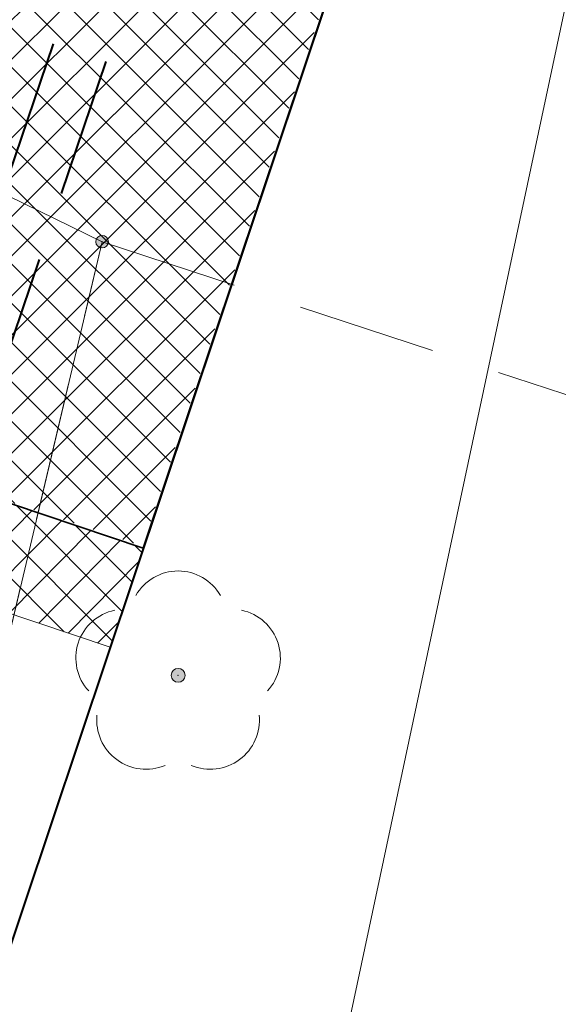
# Model space of a CAD drawing. Header units: metres. Extents: x 6599594 to 6600699, y 5687867 to 5691114.
# Tile 207 of 256: x 6599970.87 to 6599974.75, y 5688897.95 to 5688905.03. Entities that reach past the tile are written whole.
import ezdxf

# ---------------------------------------------------------------- set-up
doc = ezdxf.new("R2010")
doc.units = ezdxf.units.M
doc.header["$MEASUREMENT"] = 0
for name, pattern in [('1', [0]), ('3_EGBZ', [1.5, 1, -0.5]), ('BTO', [0]), ('BUG', [1.5, 1, -0.5]), ('L_0_04', [1.5, 1, -0.5]), ('UPT', [0])]:
    doc.linetypes.add(name, pattern=pattern)
doc.layers.get('0').update_dxf_attribs({"color": 253, "linetype": 'CONTINUOUS', "lineweight": 13})
for name, color, linetype, lineweight in [('_dren', 30, '3_EGBZ', 40), ('_kolor chodnik', 50, '1', 5), ('_kolor jezdnia', 4, '1', 0), ('_kolor pobocze', 211, '1', 5), ('_kolor zjazdy kostka', 7, '1', 5), ('_kolor zjazdy tłuczeń', 30, '1', 5), ('_kolor ścieżka @ 1', 10, '1', 0), ('_krawedz jezdni i pobocza', 7, 'BUG', 15), ('_kraweznik', 7, 'CONTINUOUS', 35), ('_obrzeze', 10, 'BUG', 35), ('_podział mój', 201, 'BTO', 40), ('_przepusty', 172, '3_EGBZ', 40), ('OT_Komunikacja', 7, 'CONTINUOUS', 0), ('OT_ZagospodarowanieTerenu', 7, 'CONTINUOUS', 0), ('OT_ZagospodarowanieTerenu_P', 7, 'CONTINUOUS', 0), ('pkt_sztuczny_i_naturalny', 7, 'CONTINUOUS', 5), ('UTTPOM_L_0', 30, 'UPT', 9)]:
    doc.layers.add(name, color=color, linetype=linetype, lineweight=lineweight)
pattern_1 = [(45, (0, 0), (-0.1414213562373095, 0.1414213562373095), []), (135, (0, 0), (-0.1414213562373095, -0.1414213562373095), [])]

# ---------------------------------------------------------------- blocks, each defined once
blk = doc.blocks.new('147')
at = {"linetype": 'Continuous', "lineweight": 18}
blk.add_hatch(color=0, dxfattribs=at).paths.add_polyline_path([(0, -0.1, 1), (0, 0.1, 1)])
at = {"color": 0, "linetype": 'Continuous', "lineweight": 18}
blk.add_circle((0, 0), 0.1, dxfattribs=at)
for centre, radius, start, end in [((0, 0.8), 0.7, 29.8459319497, 150.1540680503), ((-0.7700000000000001, 0.25), 0.7, 101.6336339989, 222.6626941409), ((0.7700000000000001, 0.25), 0.7, 317.3373058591, 78.3663660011), ((-0.4600000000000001, -0.6400000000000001), 0.71, 174.3693172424, 292.5572466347), ((0.4600000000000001, -0.6400000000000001), 0.71, 247.4427533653, 5.630682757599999)]:
    blk.add_arc(centre, radius, start, end, dxfattribs=at)
blk = doc.blocks.new('169')
at = {"linetype": 'Continuous', "lineweight": 13}
blk.add_hatch(color=0, dxfattribs=at).paths.add_polyline_path([(0, -0.090553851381, 1), (0, 0.090553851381, 1)])
at = {"color": 0, "linetype": 'Continuous', "lineweight": 13}
blk.add_circle((0, 0), 0.090553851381, dxfattribs=at)
blk = doc.blocks.new('hhh')
at = {"layer": '_podział mój'}
blk.add_line((6600030.348422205, 5689076.243038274), (6599864.227411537, 5688579.984196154), dxfattribs=at)

msp = doc.modelspace()

# ---------------------------------------------------------------- hatches: boundary and pattern name
at = {"layer": '_kolor chodnik'}
h = msp.add_hatch(dxfattribs=at)
h.set_pattern_fill('ANSI37', color=256, scale=1.6)
h.set_pattern_definition(pattern_1)
h.paths.add_polyline_path([(6599849.938171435, 5688542.085872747), (6599852.232147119, 5688548.938742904), (6599853.573135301, 5688548.489851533), (6599853.827082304, 5688549.248475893), (6599851.793849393, 5688549.929093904), (6599849.895278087, 5688548.982823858), (6599847.823506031, 5688542.793750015)])
edge = h.paths.add_edge_path()
edge.add_line((6600018.106075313, 5689087.454911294), (6600022.42781917, 5689091.229234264))
edge.add_line((6600022.42781917, 5689091.229234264), (6600020.233254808, 5689093.742094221))
edge.add_line((6600020.233254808, 5689093.742094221), (6600017.159471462, 5689091.057656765))
edge.add_arc((6600023.275194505, 5689085.385140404), 8.34143334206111, 137.1531558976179, 148.8016577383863)
edge.add_line((6600016.140105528, 5689089.706021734), (6600018.106075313, 5689087.454911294))
h.paths.add_polyline_path([(6600038.501784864, 5689187.59229436), (6600037.906968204, 5689187.700586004), (6600037.638296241, 5689186.224843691), (6600038.240083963, 5689186.115282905)])
h.paths.add_polyline_path([(6600069.098302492, 5689360.276020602), (6600068.321239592, 5689360.413462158), (6600068.064048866, 5689358.936495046), (6600068.836639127, 5689358.799546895)])
h.paths.add_polyline_path([(6600082.393785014, 5689362.950258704), (6600082.941124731, 5689366.103121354), (6600081.481377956, 5689366.361351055), (6600080.923159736, 5689363.210828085)])
h.paths.add_polyline_path([(6600074.022236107, 5689388.065861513), (6600072.983907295, 5689388.249860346), (6600072.723374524, 5689386.772538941), (6600073.760538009, 5689386.588865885)])
h.paths.add_polyline_path([(6600105.602402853, 5689486.45426531), (6600106.738797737, 5689489.760539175), (6600105.28818975, 5689490.281952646), (6600104.132785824, 5689486.965912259)])
h.paths.add_polyline_path([(6600132.519778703, 5689678.737346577), (6600131.636986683, 5689678.922259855), (6600131.330470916, 5689677.453953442), (6600132.212256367, 5689677.269208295)])
h.paths.add_polyline_path([(6600156.649397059, 5689798.7449027), (6600156.48800471, 5689797.95886096), (6600157.450195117, 5689797.757316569), (6600157.615023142, 5689798.542205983)])
h.paths.add_polyline_path([(6600189.055358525, 5689948.643107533), (6600187.902868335, 5689948.884512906), (6600187.600024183, 5689947.417400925), (6600188.748131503, 5689947.176379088)])
edge = h.paths.add_edge_path()
edge.add_line((6600204.459383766, 5690032.969035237), (6600204.153258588, 5690031.227801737))
edge.add_arc((6600202.328347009, 5690027.299936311), 4.331100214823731, 41.853001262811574, 65.08011546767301, ccw=False)
edge.add_arc((6600032.903931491, 5690051.979071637), 174.020003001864, 352.8070218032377, 353.495463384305)
edge.add_arc((6600202.372679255, 5690027.343587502), 5.999999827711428, 55.12102442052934, 69.64815978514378)
edge = h.paths.add_edge_path()
edge.add_line((6600205.046027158, 5690040.265402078), (6600204.972740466, 5690038.483452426))
edge.add_arc((6600203.986269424, 5690044.401803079), 5.999999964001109, 279.4630688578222, 294.9140560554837)
edge.add_line((6600206.513819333, 5690038.960158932), (6600206.607027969, 5690041.030672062))
edge.add_arc((6600203.986269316, 5690044.401803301), 4.270000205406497, 284.3702444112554, 307.86193139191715, ccw=False)
edge = h.paths.add_edge_path()
edge.add_arc((6600203.547470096, 5690044.558759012), 6.446878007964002, 324.43500910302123, 356.20133685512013, ccw=False)
edge.add_arc((6600203.986269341, 5690044.401803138), 6.000000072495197, 323.2169970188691, 357.4193489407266)
h.paths.add_polyline_path([(6600208.910055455, 5690121.713696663), (6600208.146285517, 5690121.748120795), (6600207.125602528, 5690121.794124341), (6600209.971605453, 5690121.665851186)])
edge = h.paths.add_edge_path()
edge.add_line((6600238.769818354, 5690481.648294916), (6600240.338176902, 5690490.87374652))
edge.add_line((6600240.338176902, 5690490.87374652), (6600241.251295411, 5690510.829461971))
edge.add_line((6600241.251295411, 5690510.829461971), (6600239.524022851, 5690510.928942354))
edge.add_line((6600239.524022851, 5690510.928942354), (6600238.633343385, 5690491.167757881))
edge.add_line((6600238.633343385, 5690491.167757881), (6600234.579716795, 5690467.661262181))
edge.add_line((6600234.579716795, 5690467.661262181), (6600234.449796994, 5690464.966873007))
edge.add_arc((6600242.443669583, 5690464.607462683), 8.001948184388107, 177.4256737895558, 268.2543056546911)
edge.add_line((6600242.199903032, 5690456.609228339), (6600242.216657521, 5690457.359274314))
edge.add_line((6600242.216657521, 5690457.359274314), (6600242.305257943, 5690458.836738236))
edge.add_arc((6600242.444504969, 5690464.607952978), 5.772894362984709, 177.0298084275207, 268.6178439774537, ccw=False)
edge.add_line((6600236.679365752, 5690464.907083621), (6600236.951876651, 5690470.95443634))
edge.add_line((6600236.951876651, 5690470.95443634), (6600238.15078669, 5690478.210832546))
edge.add_line((6600238.15078669, 5690478.210832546), (6600238.769818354, 5690481.648294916))
h.paths.add_polyline_path([(6600238.769818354, 5690481.648294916), (6600238.15078669, 5690478.210832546), (6600239.670056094, 5690477.930590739), (6600240.266710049, 5690481.376366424)])
edge = h.paths.add_edge_path()
edge.add_line((6600223.366500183, 5690460.339976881), (6600223.278629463, 5690457.997544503))
edge.add_arc((6600220.967166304, 5690465.656339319), 7.999999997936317, 286.7940807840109, 300.2738222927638)
edge.add_line((6600225.000231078, 5690458.747331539), (6600225.240084, 5690461.623695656))
edge.add_arc((6600221.105749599, 5690465.648640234), 5.76999998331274, 293.06724424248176, 315.7681070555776, ccw=False)
edge = h.paths.add_edge_path()
edge.add_arc((6600220.025145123, 5690444.676291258), 5.770000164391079, 37.996647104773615, 59.94382588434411, ccw=False)
edge.add_line((6600224.572175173, 5690448.22839199), (6600224.817793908, 5690451.081798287))
edge.add_arc((6600220.025145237, 5690444.676291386), 7.999999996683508, 53.19588653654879, 68.15166733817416)
edge.add_line((6600223.00235276, 5690452.101669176), (6600222.91504296, 5690449.670427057))
edge = h.paths.add_edge_path()
edge.add_arc((6600221.105749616, 5690465.648640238), 7.999999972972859, 328.0222308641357, 357.0132597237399)
edge.add_line((6600229.094882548, 5690465.23180147), (6600229.218816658, 5690467.593604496))
edge.add_line((6600229.218816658, 5690467.593604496), (6600228.218919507, 5690467.645774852))
edge.add_line((6600228.218919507, 5690467.645774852), (6600227.891778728, 5690461.411918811))
h.paths.add_polyline_path([(6600200.980142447, 5690012.236744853), (6600202.317278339, 5690011.956662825), (6600202.522293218, 5690012.935421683), (6600201.182321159, 5690013.216097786)])
h.paths.add_polyline_path([(6600196.457878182, 5689983.98337835), (6600195.202332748, 5689984.246370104), (6600194.899091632, 5689982.777335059), (6600196.150355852, 5689982.515240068)])
edge = h.paths.add_edge_path()
edge.add_line((6600112.305909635, 5689517.991018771), (6600112.691041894, 5689519.807934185))
edge.add_line((6600112.691041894, 5689519.807934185), (6600113.245521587, 5689522.423769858))
edge.add_line((6600113.245521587, 5689522.423769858), (6600111.553124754, 5689522.782507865))
edge.add_line((6600111.553124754, 5689522.782507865), (6600107.405864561, 5689503.21722655))
edge.add_line((6600107.405864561, 5689503.21722655), (6600099.494506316, 5689480.361667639))
edge.add_line((6600099.494506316, 5689480.361667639), (6600099.182814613, 5689478.891218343))
edge.add_arc((6600107.008997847, 5689477.232359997), 8.000059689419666, 168.0325629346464, 257.7529108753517)
edge.add_line((6600105.311960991, 5689469.414366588), (6600105.784990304, 5689471.593619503))
edge.add_arc((6600107.008927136, 5689477.232314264), 5.769999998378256, 168.0321375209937, 257.7533362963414, ccw=False)
edge.add_line((6600101.364343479, 5689478.42879883), (6600101.647245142, 5689479.76342708))
edge.add_line((6600101.647245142, 5689479.76342708), (6600104.132785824, 5689486.965912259))
edge.add_line((6600104.132785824, 5689486.965912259), (6600105.28818975, 5689490.281952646))
edge.add_line((6600105.28818975, 5689490.281952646), (6600108.240043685, 5689498.809726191))
edge.add_line((6600108.240043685, 5689498.809726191), (6600112.305909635, 5689517.991018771))
h.paths.add_polyline_path([(6600136.009573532, 5689645.499114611), (6600138.333647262, 5689645.012304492), (6600138.661671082, 5689646.578318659), (6600134.869459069, 5689647.372651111)])
at = {"layer": '_kolor jezdnia'}
h = msp.add_hatch(dxfattribs=at)
h.set_pattern_fill('ANSI37', color=4, scale=3.5)
h.set_pattern_definition([(45, (0, 0), (-0.3093592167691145, 0.3093592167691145), []), (135, (0, 0), (-0.3093592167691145, -0.3093592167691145), [])])
edge = h.paths.add_edge_path()
edge.add_line((6599833.066047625, 5688539.933393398), (6599850.649511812, 5688527.983462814))
edge.add_arc((6599857.337592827, 5688536.653968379), 10.95025544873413, 169.5012687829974, 232.3548431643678, ccw=False)
edge.add_arc((6599858.085851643, 5688536.618142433), 11.69295282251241, 162.2507788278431, 169.9967502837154, ccw=False)
edge.add_line((6599846.949484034, 5688540.182754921), (6599847.823506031, 5688542.793750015))
edge.add_line((6599847.823506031, 5688542.793750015), (6599849.895278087, 5688548.982823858))
edge.add_line((6599849.895278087, 5688548.982823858), (6599852.434748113, 5688556.56906746))
edge.add_line((6599852.434748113, 5688556.56906746), (6599928.48625871, 5688783.760284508))
edge.add_line((6599928.48625871, 5688783.760284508), (6599931.025728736, 5688791.34652811))
edge.add_line((6599931.025728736, 5688791.34652811), (6599996.657773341, 5688987.411326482))
edge.add_line((6599996.657773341, 5688987.411326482), (6599999.197243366, 5688994.997570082))
edge.add_line((6599999.197243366, 5688994.997570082), (6600021.930100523, 5689062.908193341))
edge.add_line((6600021.930100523, 5689062.908193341), (6600017.620224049, 5689067.371531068))
edge.add_line((6600017.620224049, 5689067.371531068), (6600016.714558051, 5689064.654078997))
edge.add_line((6600016.714558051, 5689064.654078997), (6600012.423620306, 5689051.835617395))
edge.add_line((6600012.423620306, 5689051.835617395), (6600009.884150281, 5689044.249373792))
edge.add_line((6600009.884150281, 5689044.249373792), (6599977.53516164, 5688947.612159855))
edge.add_line((6599977.53516164, 5688947.612159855), (6599974.995691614, 5688940.025916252))
edge.add_line((6599974.995691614, 5688940.025916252), (6599942.096912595, 5688841.746295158))
edge.add_line((6599942.096912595, 5688841.746295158), (6599939.557442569, 5688834.160051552))
edge.add_line((6599939.557442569, 5688834.160051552), (6599882.679288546, 5688664.246042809))
edge.add_line((6599882.679288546, 5688664.246042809), (6599880.139818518, 5688656.659799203))
edge.add_line((6599880.139818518, 5688656.659799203), (6599852.46454386, 5688573.984527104))
edge.add_line((6599852.46454386, 5688573.984527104), (6599842.470137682, 5688544.127903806))
edge.add_arc((6599835.706422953, 5688546.652910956), 7.219660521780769, 248.5480913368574, 339.52856074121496, ccw=False)
h.paths.add_polyline_path([(6600044.653202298, 5689172.271628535), (6600046.276244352, 5689181.431901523), (6600047.759199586, 5689189.801539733), (6600051.0603021, 5689208.432603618), (6600052.368792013, 5689215.817578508), (6600054.808584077, 5689229.587499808), (6600056.11707399, 5689236.972474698), (6600057.346666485, 5689243.912161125), (6600058.655146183, 5689251.297078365), (6600058.831439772, 5689252.292060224), (6600060.098987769, 5689259.445963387), (6600060.139929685, 5689259.677035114), (6600061.407468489, 5689266.830886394), (6600072.329030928, 5689328.470998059), (6600073.637511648, 5689335.855921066), (6600077.337304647, 5689356.73715072), (6600078.820259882, 5689365.106788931), (6600081.142794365, 5689378.214921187), (6600082.538516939, 5689386.092227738), (6600095.187867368, 5689457.483787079), (6600091.082877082, 5689465.8405575), (6600089.043088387, 5689454.328211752), (6600087.870641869, 5689447.711051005), (6600087.560133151, 5689445.958573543), (6600086.562151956, 5689440.326076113), (6600082.433200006, 5689417.022719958), (6600080.95024477, 5689408.65308175), (6600077.202698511, 5689387.502337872), (6600075.719743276, 5689379.132699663), (6600073.469199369, 5689366.430874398), (6600071.986244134, 5689358.061236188), (6600069.98686466, 5689346.776955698), (6600068.591142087, 5689338.899649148), (6600065.559290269, 5689321.78820693), (6600064.163567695, 5689313.910900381), (6600059.719426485, 5689288.828650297), (6600058.323703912, 5689280.951343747), (6600057.563846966, 5689276.662793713), (6600056.168124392, 5689268.785487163), (6600054.804920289, 5689261.091711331), (6600053.409197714, 5689253.21440478), (6600053.264817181, 5689252.399536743), (6600051.869094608, 5689244.522230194), (6600051.183555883, 5689240.653124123), (6600049.787833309, 5689232.775817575), (6600046.593849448, 5689214.749319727), (6600045.198126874, 5689206.872013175), (6600044.41754409, 5689202.466488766), (6600042.934588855, 5689194.096850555), (6600036.429952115, 5689157.38538759), (6600034.946996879, 5689149.01574938), (6600030.579776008, 5689124.367629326), (6600027.529365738, 5689107.151445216), (6600024.895072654, 5689094.014582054), (6600030.583685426, 5689094.264316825), (6600032.945013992, 5689106.191885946), (6600043.170247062, 5689163.901990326)])
edge = h.paths.add_edge_path()
edge.add_line((6600111.106812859, 5689535.144351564), (6600111.256844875, 5689535.85214863))
edge.add_line((6600111.256844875, 5689535.85214863), (6600112.915748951, 5689543.678261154))
edge.add_line((6600112.915748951, 5689543.678261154), (6600117.304772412, 5689564.384094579))
edge.add_line((6600117.304772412, 5689564.384094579), (6600119.067357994, 5689572.699339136))
edge.add_line((6600119.067357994, 5689572.699339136), (6600120.087667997, 5689577.512794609))
edge.add_line((6600120.087667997, 5689577.512794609), (6600121.642890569, 5689584.849775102))
edge.add_line((6600121.642890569, 5689584.849775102), (6600128.436769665, 5689616.900852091))
edge.add_line((6600128.436769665, 5689616.900852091), (6600129.991992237, 5689624.237832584))
edge.add_line((6600129.991992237, 5689624.237832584), (6600132.660554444, 5689636.827148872))
edge.add_line((6600132.660554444, 5689636.827148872), (6600133.208838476, 5689639.444704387))
edge.add_line((6600133.208838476, 5689639.444704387), (6600134.848957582, 5689647.274775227))
edge.add_line((6600134.848957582, 5689647.274775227), (6600138.97649476, 5689666.979995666))
edge.add_line((6600138.97649476, 5689666.979995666), (6600140.51410642, 5689674.320687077))
edge.add_line((6600140.51410642, 5689674.320687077), (6600145.209128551, 5689696.735129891))
edge.add_line((6600145.209128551, 5689696.735129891), (6600146.746740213, 5689704.075821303))
edge.add_line((6600146.746740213, 5689704.075821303), (6600151.462308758, 5689726.588354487))
edge.add_line((6600151.462308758, 5689726.588354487), (6600152.999920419, 5689733.929045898))
edge.add_line((6600152.999920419, 5689733.929045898), (6600155.244070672, 5689744.642813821))
edge.add_line((6600155.244070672, 5689744.642813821), (6600156.781682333, 5689751.983505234))
edge.add_line((6600156.781682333, 5689751.983505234), (6600161.635515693, 5689775.156126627))
edge.add_line((6600161.635515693, 5689775.156126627), (6600163.378142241, 5689783.475576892))
edge.add_line((6600163.378142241, 5689783.475576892), (6600163.850769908, 5689785.731942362))
edge.add_line((6600163.850769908, 5689785.731942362), (6600167.028500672, 5689800.902704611))
edge.add_line((6600167.028500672, 5689800.902704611), (6600179.49088801, 5689860.399222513))
edge.add_line((6600179.49088801, 5689860.399222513), (6600181.233514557, 5689868.718672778))
edge.add_line((6600181.233514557, 5689868.718672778), (6600181.84713393, 5689871.648144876))
edge.add_line((6600181.84713393, 5689871.648144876), (6600183.384745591, 5689878.988836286))
edge.add_line((6600183.384745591, 5689878.988836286), (6600184.935818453, 5689886.393792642))
edge.add_line((6600184.935818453, 5689886.393792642), (6600186.575937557, 5689894.223863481))
edge.add_line((6600186.575937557, 5689894.223863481), (6600194.05133812, 5689929.912074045))
edge.add_line((6600194.05133812, 5689929.912074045), (6600195.691457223, 5689937.742144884))
edge.add_line((6600195.691457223, 5689937.742144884), (6600202.915799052, 5689972.231779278))
edge.add_line((6600202.915799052, 5689972.231779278), (6600204.555918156, 5689980.061850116))
edge.add_line((6600204.555918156, 5689980.061850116), (6600206.062781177, 5689987.255744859))
edge.add_line((6600206.062781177, 5689987.255744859), (6600207.702900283, 5689995.085815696))
edge.add_line((6600207.702900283, 5689995.085815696), (6600210.232559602, 5690007.162628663))
edge.add_line((6600210.232559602, 5690007.162628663), (6600211.694938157, 5690014.144150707))
edge.add_arc((6600028.177652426, 5690052.584442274), 187.5000004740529, 348.1696294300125, 357.4195276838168)
edge.add_line((6600215.487522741, 5690044.142720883), (6600208.310270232, 5690026.480446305))
edge.add_arc((6600032.903933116, 5690051.97907145), 177.2500013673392, 348.1696294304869, 351.7289130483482, ccw=False)
edge.add_line((6600206.38894146, 5690015.640182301), (6600205.966941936, 5690013.625519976))
edge.add_line((6600205.966941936, 5690013.625519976), (6600204.326822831, 5690005.795449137))
edge.add_line((6600204.326822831, 5690005.795449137), (6600197.076961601, 5689971.183982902))
edge.add_line((6600197.076961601, 5689971.183982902), (6600195.334335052, 5689962.864532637))
edge.add_line((6600195.334335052, 5689962.864532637), (6600193.44722506, 5689953.855305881))
edge.add_line((6600193.44722506, 5689953.855305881), (6600191.909227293, 5689946.512771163))
edge.add_line((6600191.909227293, 5689946.512771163), (6600185.496844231, 5689915.899498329))
edge.add_line((6600185.496844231, 5689915.899498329), (6600183.856521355, 5689908.068454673))
edge.add_line((6600183.856521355, 5689908.068454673), (6600182.066605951, 5689899.523243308))
edge.add_line((6600182.066605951, 5689899.523243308), (6600180.32407057, 5689891.204228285))
edge.add_line((6600180.32407057, 5689891.204228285), (6600174.320344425, 5689862.541919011))
edge.add_line((6600174.320344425, 5689862.541919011), (6600172.577809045, 5689854.222903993))
edge.add_line((6600172.577809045, 5689854.222903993), (6600163.663810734, 5689811.666703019))
edge.add_line((6600163.663810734, 5689811.666703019), (6600162.023782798, 5689803.837067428))
edge.add_line((6600162.023782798, 5689803.837067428), (6600160.924220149, 5689798.587659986))
edge.add_line((6600160.924220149, 5689798.587659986), (6600159.279208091, 5689790.734229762))
edge.add_line((6600159.279208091, 5689790.734229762), (6600157.107250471, 5689780.365115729))
edge.add_line((6600157.107250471, 5689780.365115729), (6600155.462238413, 5689772.511685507))
edge.add_line((6600155.462238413, 5689772.511685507), (6600153.380318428, 5689762.572418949))
edge.add_line((6600153.380318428, 5689762.572418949), (6600151.735124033, 5689754.718118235))
edge.add_line((6600151.735124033, 5689754.718118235), (6600148.586504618, 5689739.686336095))
edge.add_line((6600148.586504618, 5689739.686336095), (6600146.885007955, 5689731.563243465))
edge.add_line((6600146.885007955, 5689731.563243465), (6600141.75088822, 5689707.052510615))
edge.add_line((6600141.75088822, 5689707.052510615), (6600140.110896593, 5689699.223048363))
edge.add_line((6600140.110896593, 5689699.223048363), (6600133.483561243, 5689667.583574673))
edge.add_line((6600133.483561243, 5689667.583574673), (6600131.860394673, 5689659.834436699))
edge.add_line((6600131.860394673, 5689659.834436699), (6600131.740984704, 5689659.26436315))
edge.add_line((6600131.740984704, 5689659.26436315), (6600130.117814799, 5689651.515209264))
edge.add_line((6600130.117814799, 5689651.515209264), (6600127.27873359, 5689637.961189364))
edge.add_line((6600127.27873359, 5689637.961189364), (6600126.924568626, 5689636.290366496))
edge.add_line((6600126.924568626, 5689636.290366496), (6600125.166244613, 5689627.995226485))
edge.add_line((6600125.166244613, 5689627.995226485), (6600118.009503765, 5689594.232298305))
edge.add_line((6600118.009503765, 5689594.232298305), (6600116.25117975, 5689585.937158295))
edge.add_line((6600116.25117975, 5689585.937158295), (6600113.665314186, 5689573.737975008))
edge.add_line((6600113.665314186, 5689573.737975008), (6600111.898534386, 5689565.402943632))
edge.add_line((6600111.898534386, 5689565.402943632), (6600104.889982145, 5689532.339115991))
edge.add_line((6600104.889982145, 5689532.339115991), (6600103.22663594, 5689524.492047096))
edge.add_line((6600103.22663594, 5689524.492047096), (6600096.623876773, 5689493.342605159))
edge.add_line((6600096.623876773, 5689493.342605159), (6600094.968986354, 5689485.535427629))
edge.add_line((6600094.968986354, 5689485.535427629), (6600094.300101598, 5689482.379870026))
edge.add_line((6600094.300101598, 5689482.379870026), (6600099.182814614, 5689478.891218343))
edge.add_line((6600099.182814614, 5689478.891218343), (6600099.494506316, 5689480.361667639))
edge.add_line((6600099.494506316, 5689480.361667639), (6600111.106812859, 5689535.144351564))
edge = h.paths.add_edge_path()
edge.add_arc((6600239.213891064, 5690851.400367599), 10.00000000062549, -2.8342403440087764, 76.13703556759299, ccw=False)
edge.add_line((6600249.201658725, 5690850.905901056), (6600249.082723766, 5690848.503524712))
edge.add_line((6600249.082723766, 5690848.503524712), (6600247.016487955, 5690806.767468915))
edge.add_line((6600247.016487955, 5690806.767468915), (6600246.092398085, 5690789.152178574))
edge.add_line((6600246.092398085, 5690789.152178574), (6600233.768116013, 5690572.015170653))
edge.add_line((6600233.768116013, 5690572.015170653), (6600228.959056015, 5690465.296202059))
edge.add_line((6600228.959056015, 5690465.296202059), (6600234.588724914, 5690465.017134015))
edge.add_line((6600234.588724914, 5690465.017134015), (6600239.262540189, 5690571.767576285))
edge.add_line((6600239.262540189, 5690571.767576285), (6600252.50503885, 5690806.400146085))
edge.add_line((6600252.50503885, 5690806.400146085), (6600254.569211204, 5690848.094521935))
edge.add_arc((6600262.559425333, 5690847.6989487), 7.999999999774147, 76.13703557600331, 177.1657596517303, ccw=False)
edge.add_line((6600264.476229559, 5690855.465921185), (6600241.609896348, 5690861.109083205))
edge = h.paths.add_edge_path()
edge.add_line((6600250.031475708, 5690451.625307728), (6600250.231741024, 5690455.772579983))
edge.add_line((6600250.231741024, 5690455.772579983), (6600246.257763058, 5690456.417303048))
edge.add_line((6600246.257763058, 5690456.417303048), (6600242.171761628, 5690456.61060902))
edge.add_arc((6600242.563100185, 5690464.586983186), 7.985968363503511, 176.9123644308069, 267.1911945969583, ccw=False)
edge.add_line((6600234.588724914, 5690465.017134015), (6600228.959056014, 5690465.296202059))
edge.add_arc((6600220.965133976, 5690465.657286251), 8.002072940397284, 267.8289300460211, 357.413716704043, ccw=False)
edge.add_line((6600220.661989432, 5690457.660957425), (6600212.406915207, 5690458.119572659))
edge.add_line((6600212.406915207, 5690458.119572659), (6600208.431872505, 5690457.817501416))
edge.add_line((6600208.431872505, 5690457.817501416), (6600208.233912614, 5690454.548331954))
edge.add_line((6600208.233912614, 5690454.548331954), (6600212.129565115, 5690453.127270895))
edge.add_line((6600212.129565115, 5690453.127270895), (6600218.640548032, 5690452.76554962))
edge.add_line((6600218.640548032, 5690452.76554962), (6600216.486747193, 5690452.885205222))
edge.add_line((6600216.486747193, 5690452.885205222), (6600220.468905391, 5690452.663974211))
edge.add_arc((6600220.025145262, 5690444.676291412), 7.99999997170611, -0.3386579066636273, 86.8201700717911, ccw=False)
edge.add_line((6600228.025005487, 5690444.629006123), (6600227.803602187, 5690439.649256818))
edge.add_line((6600227.803602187, 5690439.649256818), (6600226.885525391, 5690435.936828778))
edge.add_line((6600226.885525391, 5690435.936828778), (6600225.534849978, 5690405.967249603))
edge.add_line((6600225.534849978, 5690405.967249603), (6600226.115199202, 5690402.187514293))
edge.add_line((6600226.115199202, 5690402.187514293), (6600213.445139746, 5690121.008786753))
edge.add_line((6600213.445139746, 5690121.008786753), (6600213.352800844, 5690118.960058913))
edge.add_line((6600213.352800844, 5690118.960058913), (6600209.980184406, 5690044.131649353))
edge.add_arc((6600203.98626942, 5690044.401803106), 5.999999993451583, 257.4162346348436, 357.41934921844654, ccw=False)
edge.add_line((6600202.679069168, 5690038.545931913), (6600201.589735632, 5690033.666039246))
edge.add_line((6600201.589735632, 5690033.666039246), (6600203.67987942, 5690033.199458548))
edge.add_arc((6600202.372679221, 5690027.343587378), 5.999999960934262, -8.27108729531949, 77.41623506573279, ccw=False)
edge.add_line((6600208.310270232, 5690026.480446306), (6600215.487522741, 5690044.142720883))
edge.add_line((6600215.487522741, 5690044.142720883), (6600216.199687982, 5690059.9446614))
edge.add_line((6600216.199687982, 5690059.9446614), (6600216.537356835, 5690067.437056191))
edge.add_line((6600216.537356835, 5690067.437056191), (6600223.893528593, 5690230.66011469))
edge.add_line((6600223.893528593, 5690230.66011469), (6600224.231197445, 5690238.152509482))
edge.add_line((6600224.231197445, 5690238.152509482), (6600233.507835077, 5690443.987992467))
edge.add_arc((6600241.499722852, 5690443.627812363), 7.999999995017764, 87.29208981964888, 177.4195277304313, ccw=False)
edge.add_line((6600241.877677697, 5690451.618879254), (6600246.021541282, 5690451.422886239))
edge.add_line((6600246.021541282, 5690451.422886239), (6600246.427694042, 5690451.44338883))
edge.add_line((6600246.427694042, 5690451.44338883), (6600246.79397003, 5690451.461878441))
edge.add_line((6600246.79397003, 5690451.461878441), (6600250.031475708, 5690451.625307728))
edge = h.paths.add_edge_path()
edge.add_line((6600007.33756506, 5689086.20374581), (6600006.980466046, 5689080.740822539))
edge.add_line((6600006.980466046, 5689080.740822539), (6600007.229745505, 5689080.720859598))
edge.add_line((6600007.229745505, 5689080.720859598), (6600008.093335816, 5689080.601653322))
edge.add_line((6600008.093335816, 5689080.601653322), (6600008.702681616, 5689080.53831051))
edge.add_arc((6600008.140193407, 5689070.554142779), 9.999999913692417, -18.557800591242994, 86.77547804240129, ccw=False)
edge.add_line((6600017.620224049, 5689067.371531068), (6600021.930100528, 5689062.908193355))
edge.add_arc((6599734.83819726, 5689159.011261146), 302.7499967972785, 341.4922000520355, 343.8640860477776)
edge.add_arc((6600034.895369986, 5689072.315877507), 9.581213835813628, 98.63328270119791, 164.5273290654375, ccw=False)
edge.add_line((6600033.457137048, 5689081.788529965), (6600033.832640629, 5689081.798737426))
edge.add_line((6600033.832640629, 5689081.798737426), (6600034.422462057, 5689082.05700874))
edge.add_line((6600034.422462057, 5689082.05700874), (6600036.833623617, 5689082.139040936))
edge.add_line((6600036.833623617, 5689082.139040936), (6600036.730225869, 5689087.148851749))
edge.add_line((6600036.730225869, 5689087.148851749), (6600036.579860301, 5689087.134303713))
edge.add_arc((6600036.479565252, 5689093.136286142), 6.002820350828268, 169.1687651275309, 270.9573417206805, ccw=False)
edge.add_line((6600030.583685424, 5689094.264316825), (6600024.895072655, 5689094.014582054))
edge.add_arc((6600015.200558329, 5689096.162123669), 9.929528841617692, 271.0943432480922, 347.5094668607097, ccw=False)
edge.add_arc((6600014.909438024, 5689089.646776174), 3.446070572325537, 264.4236009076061, 278.0194998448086, ccw=False)
edge.add_line((6600014.574573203, 5689086.217014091), (6600014.299554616, 5689086.232508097))
edge.add_line((6600014.299554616, 5689086.232508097), (6600010.474232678, 5689086.448019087))
edge.add_line((6600010.474232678, 5689086.448019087), (6600007.33756506, 5689086.20374581))
edge = h.paths.add_edge_path()
edge.add_line((6600105.490725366, 5689463.953528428), (6600106.927559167, 5689464.047234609))
edge.add_line((6600106.927559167, 5689464.047234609), (6600107.835, 5689468.66))
edge.add_line((6600107.835, 5689468.66), (6600105.311960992, 5689469.414366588))
edge.add_arc((6600107.008997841, 5689477.232359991), 8.000059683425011, 168.0325628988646, 257.75291091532, ccw=False)
edge.add_line((6600099.182814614, 5689478.891218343), (6600094.300101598, 5689482.379870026))
edge.add_arc((6600586.245114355, 5689378.104238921), 502.8750369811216, 168.032376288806, 169.9522165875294)
edge.add_line((6600091.082877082, 5689465.8405575), (6600095.187867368, 5689457.483787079))
edge.add_arc((6600103.065173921, 5689456.088064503), 8.000000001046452, 77.7533362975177, 169.9524553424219, ccw=False)
edge.add_line((6600104.762140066, 5689463.906012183), (6600105.490725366, 5689463.953528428))
at = {"layer": '_kolor pobocze'}
h = msp.add_hatch(dxfattribs=at)
h.set_pattern_fill('ANSI37', color=256, scale=1.6)
h.set_pattern_definition(pattern_1)
edge = h.paths.add_edge_path()
edge.add_line((6600035.926965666, 5689101.569442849), (6600036.046865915, 5689102.311543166))
edge.add_arc((6600058.171848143, 5689233.778275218), 133.3154772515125, 259.4578941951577, 260.4470163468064, ccw=False)
edge.add_line((6600033.780707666, 5689102.713067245), (6600032.142559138, 5689101.847662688))
edge.add_arc((6599734.838175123, 5689159.011266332), 302.7500195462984, 347.6801154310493, 349.11639019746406, ccw=False)
edge.add_arc((6600036.478170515, 5689093.133441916), 6.000000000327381, 167.68011541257, 271.5571101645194)
edge.add_line((6600036.64121064, 5689087.1356575), (6600036.730491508, 5689087.137804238))
edge.add_line((6600036.730491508, 5689087.137804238), (6600036.712463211, 5689087.887583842))
edge.add_line((6600036.712463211, 5689087.887583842), (6600036.559840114, 5689087.884077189))
edge.add_arc((6600036.482532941, 5689093.14290691), 5.259397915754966, 170.6455005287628, 270.8422131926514, ccw=False)
edge.add_arc((6600545.796425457, 5688991.216220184), 524.6691769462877, 167.9170060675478, 168.7028219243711, ccw=False)
edge.add_line((6600032.751078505, 5689101.044345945), (6600034.011432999, 5689101.917298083))
edge.add_line((6600034.011432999, 5689101.917298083), (6600035.926965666, 5689101.569442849))
edge = h.paths.add_edge_path()
edge.add_line((6600002.828843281, 5688994.032881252), (6600003.066918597, 5688994.74409159))
edge.add_line((6600003.066918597, 5688994.74409159), (6600001.227880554, 5688995.359703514))
edge.add_line((6600001.227880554, 5688995.359703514), (6600000.55876659, 5688996.702196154))
edge.add_line((6600000.55876659, 5688996.702196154), (6600022.641310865, 5689062.67011804))
edge.add_arc((6599734.838193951, 5689159.011262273), 303.5000002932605, 341.4922000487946, 343.8640860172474)
edge.add_arc((6600035.267451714, 5689072.092773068), 9.250000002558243, 91.55711016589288, 163.8640860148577, ccw=False)
edge.add_line((6600035.016098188, 5689081.339357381), (6600036.868703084, 5689081.389717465))
edge.add_line((6600036.868703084, 5689081.389717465), (6600036.850674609, 5689082.139504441))
edge.add_line((6600036.850674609, 5689082.139504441), (6600034.99571817, 5689082.089080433))
edge.add_arc((6600035.267451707, 5689072.092773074), 9.999999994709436, 91.55711014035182, 163.8640860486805)
edge.add_arc((6599734.838192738, 5689159.011262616), 302.7500015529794, 341.4922000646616, 343.8640860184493, ccw=False)
edge.add_line((6600021.930100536, 5689062.908193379), (6599999.748942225, 5688996.645678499))
edge.add_line((6599999.748942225, 5688996.645678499), (6600000.695212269, 5688994.747107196))
edge.add_line((6600000.695212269, 5688994.747107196), (6600002.828843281, 5688994.032881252))
h.paths.add_polyline_path([(6599971.7492186, 5688907.297112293), (6599971.084233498, 5688908.631320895), (6599997.822068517, 5688988.526766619), (6599999.164561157, 5688989.195880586), (6600001.003599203, 5688988.580268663), (6600001.241674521, 5688989.291479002), (6599999.108043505, 5688990.005704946), (6599997.209472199, 5688989.059434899), (6599970.270280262, 5688908.583087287), (6599971.216550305, 5688906.684515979), (6599973.350181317, 5688905.970290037), (6599973.588256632, 5688906.681500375)])
h.paths.add_polyline_path([(6599932.504667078, 5688790.060553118), (6599931.835553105, 5688791.403045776), (6599968.343406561, 5688900.4641754), (6599969.685899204, 5688901.133289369), (6599971.524937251, 5688900.517677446), (6599971.763012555, 5688901.228887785), (6599969.629381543, 5688901.94311373), (6599967.730810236, 5688900.996843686), (6599931.025728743, 5688791.34652811), (6599931.971998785, 5688789.447956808), (6599934.105629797, 5688788.73373086), (6599934.343705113, 5688789.4449412)])
at = {"layer": '_kolor zjazdy kostka'}
h = msp.add_hatch(dxfattribs=at)
h.set_pattern_fill('ANSI37', color=256, scale=1.6)
h.set_pattern_definition(pattern_1)
h.paths.add_polyline_path([(6600244.137440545, 5690813.934732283), (6600242.369522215, 5690814.022127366), (6600242.097568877, 5690808.528921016), (6600243.865482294, 5690808.441426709)])
h.paths.add_polyline_path([(6600247.012128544, 5690806.679412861), (6600247.442736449, 5690815.377295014), (6600247.393289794, 5690814.378518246), (6600247.113277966, 5690808.722537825)])
h.paths.add_polyline_path([(6600242.297085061, 5690788.088808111), (6600240.958726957, 5690788.155683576), (6600240.648818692, 5690782.664569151), (6600241.987258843, 5690782.599147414)])
h.paths.add_polyline_path([(6600245.558275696, 5690780.919298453), (6600246.037231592, 5690789.405686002), (6600244.985820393, 5690788.453468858), (6600244.612601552, 5690781.981345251)])
h.paths.add_polyline_path([(6600241.348405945, 5690723.711515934), (6600242.272017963, 5690722.691689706), (6600242.749709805, 5690731.155680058), (6600241.698138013, 5690730.203317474), (6600241.472690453, 5690726.27550499)])
h.paths.add_polyline_path([(6600225.772794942, 5690394.589141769), (6600224.731429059, 5690393.637598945), (6600224.461246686, 5690387.644646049), (6600225.412923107, 5690386.603142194)])
h.paths.add_polyline_path([(6600223.012390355, 5690333.280720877), (6600223.372595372, 5690341.272607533), (6600222.32835346, 5690340.318436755), (6600222.058239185, 5690334.324941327)])
h.paths.add_polyline_path([(6600215.496388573, 5690166.390602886), (6600215.856593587, 5690174.382489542), (6600214.812834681, 5690173.428760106), (6600214.542018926, 5690167.435062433)])
h.paths.add_polyline_path([(6600212.446537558, 5690121.053392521), (6600213.399499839, 5690120.010473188), (6600213.788744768, 5690128.503024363), (6600212.745135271, 5690127.54943145)])
h.paths.add_polyline_path([(6600209.977420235, 5690121.665589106), (6600210.225142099, 5690127.162117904), (6600207.346107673, 5690127.291879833), (6600207.119593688, 5690121.794395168)])
h.paths.add_polyline_path([(6600207.950178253, 5690070.725854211), (6600204.880846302, 5690070.828947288), (6600204.643784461, 5690065.333808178), (6600207.702521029, 5690065.204598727)])
h.paths.add_polyline_path([(6600200.981479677, 5690012.236464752), (6600199.969248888, 5690007.339980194), (6600201.282587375, 5690007.064882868), (6600202.31726072, 5690011.956666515)])
h.paths.add_polyline_path([(6600193.613960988, 5689970.406358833), (6600192.398010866, 5689970.660657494), (6600191.286205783, 5689965.274578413), (6600192.486379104, 5689965.023185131)])
h.paths.add_polyline_path([(6600189.061271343, 5689948.671423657), (6600189.98413328, 5689953.050774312), (6600188.818902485, 5689953.32186217), (6600187.908781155, 5689948.91282903)])
h.paths.add_polyline_path([(6600180.976201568, 5689915.317449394), (6600179.952861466, 5689910.421322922), (6600181.008474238, 5689910.200199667), (6600182.033843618, 5689915.09540201)])
h.paths.add_polyline_path([(6600176.508279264, 5689893.538690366), (6600177.476023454, 5689893.335973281), (6600178.603605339, 5689898.719146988), (6600177.636002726, 5689898.922290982)])
h.paths.add_polyline_path([(6600179.28182965, 5689859.401159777), (6600180.522246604, 5689860.211927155), (6600181.057490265, 5689860.561775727), (6600183.598022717, 5689860.029600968), (6600184.726606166, 5689865.412570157), (6600182.186324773, 5689865.943033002), (6600181.604764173, 5689866.832779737), (6600181.024456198, 5689867.720610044)])
h.paths.add_polyline_path([(6600160.200810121, 5689810.862606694), (6600159.232772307, 5689811.065842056), (6600158.207991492, 5689806.171529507), (6600159.175735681, 5689805.968812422)])
h.paths.add_polyline_path([(6600156.49391753, 5689797.987177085), (6600155.463416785, 5689793.068691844), (6600156.431160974, 5689792.865974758), (6600157.461419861, 5689797.784520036)])
edge = h.paths.add_edge_path()
edge.add_arc((6600173.111981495, 5689800.679690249), 5.999999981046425, 204.673115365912, 239.5411154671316, ccw=False)
edge.add_arc((6600173.162096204, 5689800.685330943), 6.047914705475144, 168.3203586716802, 204.5234866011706, ccw=False)
edge.add_line((6600167.239404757, 5689801.9096668), (6600163.651667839, 5689784.781499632))
edge.add_arc((6600169.524220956, 5689783.551410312), 5.999999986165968, 139.2146049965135, 168.1696294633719, ccw=False)
edge.add_arc((6600169.524220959, 5689783.551410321), 5.999999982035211, 96.80962310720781, 139.2146050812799, ccw=False)
edge.add_line((6600168.812796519, 5689789.509083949), (6600170.070461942, 5689795.507731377))
h.paths.add_polyline_path([(6600163.526364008, 5689776.866746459), (6600166.051243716, 5689776.337874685), (6600167.179826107, 5689781.720838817), (6600164.653945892, 5689782.249920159), (6600163.941148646, 5689783.340449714), (6600163.493329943, 5689784.025580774), (6600161.750703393, 5689775.706130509), (6600162.438017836, 5689776.155376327)])
h.paths.add_polyline_path([(6600152.614191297, 5689774.643430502), (6600153.639138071, 5689779.536616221), (6600152.646757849, 5689779.744928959), (6600151.646447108, 5689774.846147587)])
h.paths.add_polyline_path([(6600150.121074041, 5689767.466820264), (6600148.177624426, 5689758.16795459), (6600149.115997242, 5689757.971390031), (6600151.066362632, 5689767.268392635)])
h.paths.add_polyline_path([(6600142.970741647, 5689739.332500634), (6600141.888449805, 5689734.142420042), (6600144.036614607, 5689733.695518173), (6600145.123068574, 5689738.882330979)])
h.paths.add_polyline_path([(6600136.256357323, 5689701.052153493), (6600137.154085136, 5689700.864096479), (6600138.287960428, 5689706.274871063), (6600137.386492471, 5689706.464182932)])
h.paths.add_polyline_path([(6600130.081494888, 5689667.099389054), (6600129.212847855, 5689667.281639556), (6600128.083282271, 5689661.898895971), (6600128.953953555, 5689661.716447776)])
h.paths.add_polyline_path([(6600128.397394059, 5689659.030340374), (6600127.554144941, 5689659.207226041), (6600126.49340855, 5689653.810049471), (6600127.269860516, 5689653.647397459)])
h.paths.add_polyline_path([(6600134.990411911, 5689640.633636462), (6600137.30714639, 5689640.148363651), (6600138.339560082, 5689645.040620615), (6600136.015486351, 5689645.500958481), (6600135.435178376, 5689646.388788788), (6600134.8548704, 5689647.276619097), (6600133.214751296, 5689639.446548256), (6600134.102581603, 5689640.026856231)])
h.paths.add_polyline_path([(6600122.164164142, 5689634.294831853), (6600121.024067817, 5689628.914244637), (6600122.015114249, 5689628.705875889), (6600123.155614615, 5689634.086346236)])
h.paths.add_polyline_path([(6600114.54207576, 5689593.450769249), (6600113.493359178, 5689593.398339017), (6600112.364315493, 5689588.045694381), (6600113.29076438, 5689587.54753241)])
h.paths.add_polyline_path([(6600110.194543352, 5689572.941097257), (6600109.20781945, 5689573.148880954), (6600108.067717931, 5689567.768269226), (6600109.05014319, 5689567.535215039)])
h.paths.add_polyline_path([(6600119.083213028, 5689565.540446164), (6600119.089125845, 5689565.542290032), (6600121.462438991, 5689565.065690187), (6600122.598093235, 5689570.447168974), (6600120.229622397, 5689570.949214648), (6600119.651446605, 5689571.8119627), (6600119.073270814, 5689572.727655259), (6600117.310757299, 5689564.412754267)])
h.paths.add_polyline_path([(6600101.698666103, 5689532.937884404), (6600100.730666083, 5689533.141679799), (6600099.694214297, 5689528.250234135), (6600100.669121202, 5689528.045267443)])
h.paths.add_polyline_path([(6600094.064021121, 5689496.827028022), (6600093.080194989, 5689497.033910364), (6600092.036590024, 5689492.143967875), (6600093.038865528, 5689491.933250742)])
h.paths.add_polyline_path([(6600083.709836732, 5689453.74980843), (6600082.738586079, 5689448.336231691), (6600084.647281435, 5689448.027407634), (6600085.606840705, 5689453.416583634)])
h.paths.add_polyline_path([(6600084.434394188, 5689446.82589514), (6600083.348896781, 5689447.018140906), (6600082.567374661, 5689442.58660872), (6600083.649300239, 5689442.394910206)])
h.paths.add_polyline_path([(6600078.04194071, 5689410.721110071), (6600078.996952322, 5689416.137564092), (6600078.054833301, 5689416.304853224), (6600077.111232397, 5689410.886043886)])
h.paths.add_polyline_path([(6600072.911565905, 5689386.768652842), (6600071.960466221, 5689381.312635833), (6600072.800073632, 5689381.16322159), (6600073.766450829, 5689386.590709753)])
h.paths.add_polyline_path([(6600082.887400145, 5689379.432062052), (6600085.278102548, 5689379.03494316), (6600086.160383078, 5689383.956496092), (6600083.759726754, 5689384.355378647), (6600083.152078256, 5689385.224725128), (6600082.544429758, 5689386.094071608), (6600081.148707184, 5689378.216765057), (6600082.018053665, 5689378.824413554)])
h.paths.add_polyline_path([(6600080.731401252, 5689363.247695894), (6600080.041469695, 5689363.369939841), (6600079.433821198, 5689364.239286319), (6600078.8261727, 5689365.1086328), (6600077.343217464, 5689356.73899459), (6600078.212563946, 5689357.346643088), (6600079.081910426, 5689357.954291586), (6600081.429189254, 5689357.564866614), (6600082.388748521, 5689362.980514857)])
h.paths.add_polyline_path([(6600069.104215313, 5689360.304336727), (6600070.063917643, 5689365.720487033), (6600069.2708267, 5689365.861009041), (6600068.327152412, 5689360.441778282)])
h.paths.add_polyline_path([(6600066.550616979, 5689345.891799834), (6600065.546169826, 5689346.069805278), (6600064.677796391, 5689341.145792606), (6600065.678290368, 5689340.968483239)])
h.paths.add_polyline_path([(6600061.138656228, 5689321.077501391), (6600060.270282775, 5689316.15348863), (6600061.250715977, 5689315.979734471), (6600062.127590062, 5689320.902245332)])
h.paths.add_polyline_path([(6600055.325252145, 5689288.11325564), (6600054.456878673, 5689283.189242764), (6600055.410852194, 5689283.020177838), (6600056.283178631, 5689287.917022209)])
h.paths.add_polyline_path([(6600048.045675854, 5689182.819289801), (6600050.371939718, 5689182.407116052), (6600051.31444535, 5689187.67761207), (6600048.980409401, 5689188.064690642), (6600048.372760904, 5689188.934037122), (6600047.765112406, 5689189.803383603), (6600046.306982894, 5689181.603992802), (6600046.972918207, 5689182.069462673)])
h.paths.add_polyline_path([(6600040.943690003, 5689201.374141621), (6600039.339175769, 5689201.66987967), (6600038.429882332, 5689196.244216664), (6600039.984130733, 5689195.958493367)])
h.paths.add_polyline_path([(6600032.993704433, 5689156.473759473), (6600032.278185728, 5689156.600537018), (6600031.299242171, 5689151.188930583), (6600032.034145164, 5689151.058111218)])
h.paths.add_polyline_path([(6600026.309179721, 5689123.603833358), (6600025.417362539, 5689118.683970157), (6600026.271201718, 5689118.532684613), (6600027.143528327, 5689123.456001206)])
h.paths.add_polyline_path([(6600013.302986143, 5689054.462576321), (6600015.842456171, 5689062.048819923), (6600014.576741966, 5689061.417973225), (6600012.672139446, 5689055.728290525)])
h.paths.add_polyline_path([(6599974.547216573, 5688938.686171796), (6599977.086686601, 5688946.272415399), (6599975.820972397, 5688945.641568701), (6599973.916369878, 5688939.951886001)])
h.paths.add_polyline_path([(6599942.102825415, 5688841.748139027), (6599940.837111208, 5688841.117292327), (6599938.932508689, 5688835.427609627), (6599939.563355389, 5688834.161895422)])
h.paths.add_polyline_path([(6599882.685201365, 5688664.247886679), (6599881.419487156, 5688663.617039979), (6599879.514884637, 5688657.927357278), (6599880.145731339, 5688656.661643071)])
h.paths.add_polyline_path([(6599851.799762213, 5688549.930937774), (6599853.832995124, 5688549.250319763), (6599855.42016389, 5688553.991722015), (6599853.386930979, 5688554.672340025), (6599852.913795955, 5688555.621625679), (6599852.440660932, 5688556.570911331), (6599849.901190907, 5688548.984667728)])
h.paths.add_polyline_path([(6600233.581687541, 5690586.458647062), (6600234.520016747, 5690585.337735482), (6600234.976631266, 5690593.428266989), (6600233.922640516, 5690592.499827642)])
h.paths.add_polyline_path([(6600231.72837122, 5690526.750719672), (6600230.676277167, 5690525.793817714), (6600230.420013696, 5690519.782861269), (6600231.363586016, 5690518.655686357)])
h.paths.add_polyline_path([(6600237.577122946, 5690639.505119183), (6600236.516490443, 5690638.540451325), (6600236.176926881, 5690632.541599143), (6600237.1204992, 5690631.41442423)])
h.paths.add_polyline_path([(6600238.927801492, 5690681.139540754), (6600239.8637879, 5690680.021427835), (6600240.320411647, 5690688.112122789), (6600239.268317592, 5690687.155220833)])
h.paths.add_polyline_path([(6600218.12228406, 5690224.814875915), (6600217.079933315, 5690223.86243318), (6600216.809648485, 5690217.865326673), (6600217.762143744, 5690216.822918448)])
h.paths.add_polyline_path([(6600219.363739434, 5690274.535639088), (6600220.31588625, 5690273.493612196), (6600220.675810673, 5690281.480778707), (6600219.633750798, 5690280.528598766)])
h.paths.add_polyline_path([(6600168.759867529, 5689856.554734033), (6600169.729143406, 5689856.3516961), (6600170.857343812, 5689861.737822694), (6600169.889741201, 5689861.940966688)])
h.paths.add_polyline_path([(6600168.841833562, 5689852.115601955), (6600167.871405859, 5689852.319339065), (6600166.844894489, 5689847.425845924), (6600167.816759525, 5689847.221809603)])
at = {"layer": '_kolor zjazdy tłuczeń'}
h = msp.add_hatch(dxfattribs=at)
h.set_pattern_fill('ANSI37', color=256, scale=1.6)
h.set_pattern_definition(pattern_1)
h.paths.add_polyline_path([(6599973.342930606, 5688905.984837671), (6599971.209299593, 5688906.699063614), (6599970.263029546, 5688908.597634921), (6599967.723559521, 5688901.011391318), (6599969.622130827, 5688901.957661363), (6599971.75576184, 5688901.243435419)])
at = {"layer": '_kolor ścieżka @ 1'}
h = msp.add_hatch(dxfattribs=at)
h.set_pattern_fill('ANSI37', color=10, scale=1.8)
h.set_pattern_definition([(45, (0, 0), (-0.1590990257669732, 0.1590990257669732), []), (135, (0, 0), (-0.1590990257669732, -0.1590990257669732), [])])
edge = h.paths.add_edge_path()
edge.add_line((6599877.145262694, 5688659.244027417), (6599854.614951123, 5688591.938475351))
edge.add_line((6599854.614951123, 5688591.938475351), (6599854.214414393, 5688589.387325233))
edge.add_line((6599854.214414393, 5688589.387325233), (6599839.435327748, 5688545.233719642))
edge.add_arc((6599834.523035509, 5688547.748213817), 5.518450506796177, 246.51508714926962, 332.8930934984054, ccw=False)
edge.add_line((6599832.323891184, 5688542.686883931), (6599836.925902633, 5688539.594394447))
edge.add_arc((6599835.881373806, 5688546.52869976), 7.012533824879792, 278.5661808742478, 339.9794081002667)
edge.add_line((6599842.470137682, 5688544.127903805), (6599857.359687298, 5688588.607952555))
edge.add_line((6599857.359687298, 5688588.607952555), (6599857.303782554, 5688591.591210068))
edge.add_line((6599857.303782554, 5688591.591210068), (6599879.508971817, 5688657.925513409))
edge.add_line((6599879.508971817, 5688657.925513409), (6599879.193548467, 5688658.558370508))
edge.add_line((6599879.193548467, 5688658.558370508), (6599877.145262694, 5688659.244027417))
h.paths.add_polyline_path([(6599879.193548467, 5688658.558370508), (6599879.508971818, 5688657.925513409), (6599881.413574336, 5688663.615196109), (6599880.780717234, 5688663.299772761), (6599878.732431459, 5688663.985429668), (6599877.145262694, 5688659.244027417)])
h.paths.add_polyline_path([(6599938.92659587, 5688835.425765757), (6599938.611172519, 5688836.058622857), (6599936.562886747, 5688836.744279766), (6599878.732431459, 5688663.985429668), (6599880.780717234, 5688663.299772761), (6599881.413574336, 5688663.615196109)])
h.paths.add_polyline_path([(6599974.364844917, 5688941.291630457), (6599974.049421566, 5688941.924487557), (6599972.001135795, 5688942.610144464), (6599936.562886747, 5688836.744279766), (6599938.611172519, 5688836.058622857), (6599938.92659587, 5688835.425765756)])
h.paths.add_polyline_path([(6599974.049421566, 5688941.924487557), (6599974.364844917, 5688941.291630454), (6600009.253303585, 5689045.515087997), (6600008.937880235, 5689046.147945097), (6600006.889594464, 5689046.833602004), (6599972.001135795, 5688942.610144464)])
h.paths.add_polyline_path([(6600008.937880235, 5689046.147945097), (6600009.253303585, 5689045.515087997), (6600011.157906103, 5689051.204770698), (6600010.525049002, 5689050.889347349), (6600008.476763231, 5689051.575004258), (6600006.889594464, 5689046.833602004)])
edge = h.paths.add_edge_path()
edge.add_arc((6599858.085851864, 5688536.618142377), 11.69295304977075, 162.2507788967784, 169.9967501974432)
edge.add_line((6599846.570656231, 5688538.649255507), (6599849.824991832, 5688528.706403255))
edge.add_line((6599849.824991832, 5688528.706403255), (6599853.13552, 5688528.731057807))
edge.add_line((6599853.13552, 5688528.731057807), (6599849.868997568, 5688538.728963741))
edge.add_line((6599849.868997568, 5688538.728963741), (6599850.886451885, 5688541.768438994))
edge.add_line((6599850.886451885, 5688541.768438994), (6599849.938171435, 5688542.085872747))
edge.add_line((6599849.938171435, 5688542.085872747), (6599847.823506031, 5688542.793750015))
edge.add_line((6599847.823506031, 5688542.793750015), (6599846.949484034, 5688540.182754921))
edge = h.paths.add_edge_path()
edge.add_arc((6600008.743460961, 5689068.123037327), 7.659999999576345, 341.4922000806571, 372.1491631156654)
edge.add_line((6600016.231900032, 5689069.735141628), (6600014.371922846, 5689078.374983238))
edge.add_arc((6600008.140193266, 5689070.554142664), 10.00000004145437, 51.45178747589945, 78.26461791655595)
edge.add_line((6600010.174112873, 5689080.345116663), (6600010.018184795, 5689077.57739322))
edge.add_arc((6600009.814745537, 5689075.098871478), 2.486856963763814, 14.594442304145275, 85.30763078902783, ccw=False)
edge.add_line((6600012.221360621, 5689075.725498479), (6600013.747330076, 5689068.63716722))
edge.add_line((6600013.747330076, 5689068.63716722), (6600013.596857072, 5689066.921144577))
edge.add_line((6600013.596857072, 5689066.921144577), (6600008.476763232, 5689051.575004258))
edge.add_line((6600008.476763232, 5689051.575004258), (6600010.525049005, 5689050.889347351))
edge.add_line((6600010.525049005, 5689050.889347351), (6600011.157906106, 5689051.204770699))
edge.add_line((6600011.157906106, 5689051.204770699), (6600016.007289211, 5689065.69149478))

# ---------------------------------------------------------------- linework, layer by layer
at = {"layer": '_krawedz jezdni i pobocza'}
msp.add_line((6599971.524937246, 5688900.517677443), (6599969.6858992, 5688901.133289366), dxfattribs=at)
at = {"layer": '_kraweznik'}
msp.add_line((6599973.350181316, 5688905.970290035), (6599971.76301255, 5688901.228887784), dxfattribs=at)
at = {"layer": '_obrzeze'}
msp.add_line((6599971.76301255, 5688901.228887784), (6599969.629381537, 5688901.943113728), dxfattribs=at)
at = {"layer": '_podział mój'}
msp.add_line((6600030.348422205, 5689076.243038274), (6599864.227411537, 5688579.984196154), dxfattribs=at)
at = {"layer": '_przepusty'}
for p, q in [((6599972.074267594, 5688907.695585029), (6599969.675140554, 5688900.58965867)), ((6599972.453250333, 5688907.567631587), (6599970.054123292, 5688900.461705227))]:
    msp.add_line(p, q, dxfattribs=at)
at = {"layer": 'OT_Komunikacja', "linetype": 'Continuous', "flags": 128}
msp.add_lwpolyline([(6599944.246000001, 5688829.515), (6599955.821999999, 5688863.105), (6599963.234, 5688884.262), (6599964.181, 5688887.710999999), (6599965.313, 5688890.980999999), (6599969.770999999, 5688904.258), (6599971.467, 5688903.430999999), (6599968.422999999, 5688890.556), (6599966.718000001, 5688885.057), (6599957.901999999, 5688862.553999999), (6599946.478, 5688828.588999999)], dxfattribs=at)
at = {"layer": 'OT_ZagospodarowanieTerenu', "linetype": 'L_0_04', "flags": 128}
msp.add_lwpolyline([(6599971.467, 5688903.430999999), (6599985.250000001, 5688898.889), (6599987.533, 5688897.178000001), (6599983.719999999, 5688885.486), (6599969.951, 5688889.673000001), (6599968.422999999, 5688890.556)], close=True, dxfattribs=at)
at = {"layer": 'OT_ZagospodarowanieTerenu_P'}
msp.add_point((6599972.013, 5688900.315), dxfattribs=at)
at = {"layer": 'pkt_sztuczny_i_naturalny'}
msp.add_point((6599971.467, 5688903.430999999), dxfattribs=at)
at = {"layer": 'UTTPOM_L_0', "linetype": 'Continuous', "flags": 128}
msp.add_lwpolyline([(6599970.970000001, 5688887.15), (6599976.830000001, 5688914.68)], dxfattribs=at)

# ---------------------------------------------------------------- block references
at = {"layer": '_dren'}
msp.add_blockref('hhh', (0, 0), dxfattribs=at)
at = {"layer": 'OT_ZagospodarowanieTerenu_P', "linetype": 'Continuous', "xscale": 0.5, "yscale": 0.5, "zscale": 0.5}
msp.add_blockref('147', (6599972.013, 5688900.315), dxfattribs=at)
at = {"layer": 'pkt_sztuczny_i_naturalny', "linetype": 'Continuous', "xscale": 0.5, "yscale": 0.5, "zscale": 0.5}
msp.add_blockref('169', (6599971.467, 5688903.430999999), dxfattribs=at)

doc.saveas('drawing.dxf')
